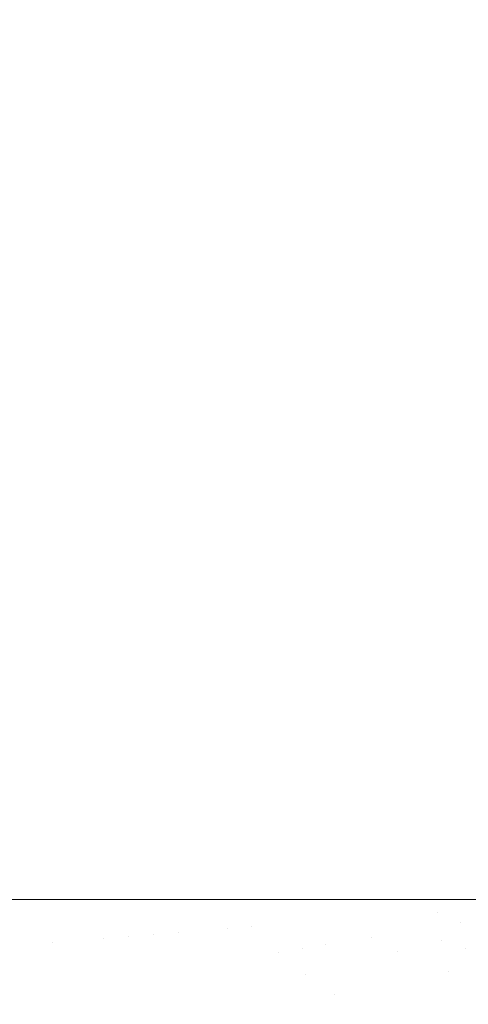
# Model space of a CAD drawing. Header units: centimetres. Extents: x -21.6 to 22.7, y 4.2 to 6.
# Tile 30 of 256: x -21.5419 to -21.5124, y 4.2933 to 4.358. Entities that reach past the tile are written whole.
import ezdxf

# ---------------------------------------------------------------- set-up
doc = ezdxf.new("R2010")
doc.units = ezdxf.units.CM
doc.header["$LTSCALE"] = 2.54
doc.layers.add('Lucido design-1', color=7, linetype='Continuous')

# ---------------------------------------------------------------- blocks, each defined once
blk = doc.blocks.new('Gruppo-3-1')
at = {"color": 7, "linetype": 'Continuous', "lineweight": 9}
for points, invisible_edges in [([(-21.543724, 5.900212, -2277.009627), (-21.540972, 5.900212, -2277.011383), (-21.540972, 4.300212, -2277.011383), (-21.543204, 4.300212, -2277.009959)], 10), ([(-21.543202, 4.300212, -2276.234385), (-21.541366, 4.300212, -2276.233198), (-21.541366, 5.900212, -2276.233198), (-21.543202, 5.900212, -2276.234385)], 10), ([(-21.539836, 5.900212, -2276.232296), (-21.541366, 5.900212, -2276.233198), (-21.541366, 4.300212, -2276.233198), (-21.539836, 4.300212, -2276.232296)], 10), ([(-21.540972, 5.900212, -2277.011383), (-21.538205, 5.900212, -2277.012992), (-21.538205, 4.300212, -2277.012992), (-21.539836, 4.300212, -2277.012044)], 10), ([(-21.539836, 4.300212, -2277.012044), (-21.540972, 4.300212, -2277.011383), (-21.540972, 5.900212, -2277.011383)], 10), ([(-21.539836, 4.300212, -2276.232296), (-21.538601, 4.300212, -2276.231568), (-21.538601, 5.900212, -2276.231568), (-21.539836, 5.900212, -2276.232296)], 10), ([(-21.535824, 5.900212, -2276.230082), (-21.538601, 5.900212, -2276.231568), (-21.538601, 4.300212, -2276.231568), (-21.536493, 4.300212, -2276.23044)], 10), ([(-21.538205, 5.900212, -2277.012992), (-21.535427, 5.900212, -2277.014459), (-21.535427, 4.300212, -2277.014459), (-21.536491, 4.300212, -2277.013897)], 10), ([(-21.536491, 4.300212, -2277.013897), (-21.538205, 4.300212, -2277.012992), (-21.538205, 5.900212, -2277.012992)], 10), ([(-21.536493, 4.300212, -2276.23044), (-21.535824, 4.300212, -2276.230082), (-21.535824, 5.900212, -2276.230082)], 10), ([(-21.534831, 5.900212, -2276.229601), (-21.535824, 5.900212, -2276.230082), (-21.535824, 4.300212, -2276.230082), (-21.534831, 4.300212, -2276.229601)], 10), ([(-21.535427, 5.900212, -2277.014459), (-21.532641, 5.900212, -2277.015787), (-21.532641, 4.300212, -2277.015787), (-21.533181, 4.300212, -2277.01553)], 10), ([(-21.533181, 4.300212, -2277.01553), (-21.535427, 4.300212, -2277.014459), (-21.535427, 5.900212, -2277.014459)], 10), ([(-21.534831, 4.300212, -2276.229601), (-21.533039, 4.300212, -2276.228734), (-21.533039, 5.900212, -2276.228734), (-21.534831, 5.900212, -2276.229601)], 10), ([(-21.531538, 5.900212, -2276.228082), (-21.533039, 5.900212, -2276.228734), (-21.533039, 4.300212, -2276.228734), (-21.531538, 4.300212, -2276.228082)], 10), ([(-21.529914, 4.300212, -2277.016953), (-21.532641, 4.300212, -2277.015787), (-21.532641, 5.900212, -2277.015787), (-21.529849, 5.900212, -2277.016981)], 10), ([(-21.531538, 4.300212, -2276.228082), (-21.530248, 4.300212, -2276.227521), (-21.530248, 5.900212, -2276.227521), (-21.531538, 5.900212, -2276.228082)], 10), ([(-21.527453, 5.900212, -2276.226441), (-21.530248, 5.900212, -2276.227521), (-21.530248, 4.300212, -2276.227521), (-21.528293, 4.300212, -2276.226766)], 10), ([(-21.529849, 5.900212, -2277.016981), (-21.529849, 4.300212, -2277.016981), (-21.529914, 4.300212, -2277.016953)], 9), ([(-21.529849, 4.300212, -2277.016981), (-21.529849, 5.900212, -2277.016981), (-21.527054, 5.900212, -2277.018043), (-21.527054, 4.300212, -2277.018043)], 5), ([(-21.528293, 4.300212, -2276.226766), (-21.527453, 4.300212, -2276.226441), (-21.527453, 5.900212, -2276.226441)], 10), ([(-21.526691, 5.900212, -2276.226181), (-21.527453, 5.900212, -2276.226441), (-21.527453, 4.300212, -2276.226441), (-21.526691, 4.300212, -2276.226181)], 10), ([(-21.526693, 4.300212, -2277.018164), (-21.527054, 4.300212, -2277.018043), (-21.527054, 5.900212, -2277.018043), (-21.526693, 5.900212, -2277.018164)], 10), ([(-21.525103, 4.300212, -2277.018695), (-21.526693, 4.300212, -2277.018164), (-21.526693, 5.900212, -2277.018164), (-21.525103, 5.900212, -2277.018695)], 10), ([(-21.526691, 4.300212, -2276.226181), (-21.525104, 4.300212, -2276.225641), (-21.525104, 5.900212, -2276.225641), (-21.526691, 5.900212, -2276.226181)], 10), ([(-21.525104, 4.300212, -2276.225641), (-21.524656, 4.300212, -2276.225488), (-21.524656, 5.900212, -2276.225488), (-21.525104, 5.900212, -2276.225641)], 10), ([(-21.525103, 5.900212, -2277.018695), (-21.524257, 5.900212, -2277.018977), (-21.524257, 4.300212, -2277.018977), (-21.525103, 4.300212, -2277.018695)], 10), ([(-21.52353, 5.900212, -2276.225155), (-21.524656, 5.900212, -2276.225488), (-21.524656, 4.300212, -2276.225488), (-21.52353, 4.300212, -2276.225155)], 10), ([(-21.524257, 5.900212, -2277.018977), (-21.52146, 5.900212, -2277.019787), (-21.52146, 4.300212, -2277.019787), (-21.521974, 4.300212, -2277.019638)], 10), ([(-21.521974, 4.300212, -2277.019638), (-21.524257, 4.300212, -2277.018977), (-21.524257, 5.900212, -2277.018977)], 10), ([(-21.52353, 4.300212, -2276.225155), (-21.52186, 4.300212, -2276.224661), (-21.52186, 5.900212, -2276.224661), (-21.52353, 5.900212, -2276.225155)], 10), ([(-21.520433, 5.900212, -2276.224302), (-21.52186, 5.900212, -2276.224661), (-21.52186, 4.300212, -2276.224661), (-21.520433, 4.300212, -2276.224302)], 10), ([(-21.518913, 4.300212, -2277.020413), (-21.52146, 4.300212, -2277.019787), (-21.52146, 5.900212, -2277.019787), (-21.518913, 5.900212, -2277.020413)], 10), ([(-21.520433, 4.300212, -2276.224302), (-21.519064, 4.300212, -2276.223957), (-21.519064, 5.900212, -2276.223957), (-21.520433, 5.900212, -2276.224302)], 10), ([(-21.518914, 5.900212, -2276.223925), (-21.519064, 5.900212, -2276.223957), (-21.519064, 4.300212, -2276.223957), (-21.518914, 4.300212, -2276.223925)], 10), ([(-21.518914, 4.300212, -2276.223925), (-21.517407, 4.300212, -2276.22361), (-21.517407, 5.900212, -2276.22361), (-21.518914, 5.900212, -2276.223925)], 10), ([(-21.518913, 5.900212, -2277.020413), (-21.518665, 5.900212, -2277.020474), (-21.518665, 4.300212, -2277.020474), (-21.518913, 4.300212, -2277.020413)], 10), ([(-21.517407, 4.300212, -2277.02073), (-21.518665, 4.300212, -2277.020474), (-21.518665, 5.900212, -2277.020474), (-21.517407, 5.900212, -2277.02073)], 10), ([(-21.517407, 4.300212, -2276.22361), (-21.51627, 4.300212, -2276.223372), (-21.51627, 5.900212, -2276.223372), (-21.517407, 5.900212, -2276.22361)], 10), ([(-21.517407, 5.900212, -2277.02073), (-21.515871, 5.900212, -2277.021042), (-21.515871, 4.300212, -2277.021042), (-21.517407, 4.300212, -2277.02073)], 10), ([(-21.514454, 5.900212, -2276.223068), (-21.51627, 5.900212, -2276.223372), (-21.51627, 4.300212, -2276.223372), (-21.514454, 4.300212, -2276.223068)], 10), ([(-21.514454, 4.300212, -2277.021271), (-21.515871, 4.300212, -2277.021042), (-21.515871, 5.900212, -2277.021042), (-21.514454, 5.900212, -2277.021271)], 10), ([(-21.514454, 4.300212, -2276.223068), (-21.513479, 4.300212, -2276.222905), (-21.513479, 5.900212, -2276.222905), (-21.514454, 5.900212, -2276.223068)], 10), ([(-21.514454, 5.900212, -2277.021271), (-21.513081, 5.900212, -2277.021493), (-21.513081, 4.300212, -2277.021493), (-21.514454, 4.300212, -2277.021271)], 10), ([(-21.513006, 5.900212, -2276.222845), (-21.513479, 5.900212, -2276.222905), (-21.513479, 4.300212, -2276.222905), (-21.513006, 4.300212, -2276.222845)], 10), ([(-21.513007, 4.300212, -2277.021501), (-21.513081, 4.300212, -2277.021493), (-21.513081, 5.900212, -2277.021493), (-21.513007, 5.900212, -2277.021501)], 10), ([(-21.513007, 5.900212, -2277.021501), (-21.510294, 5.900212, -2277.021828), (-21.510294, 4.300212, -2277.021828), (-21.513007, 4.300212, -2277.021501)], 10), ([(-21.513006, 4.300212, -2276.222845), (-21.510692, 4.300212, -2276.222553), (-21.510692, 5.900212, -2276.222553), (-21.513006, 5.900212, -2276.222845)], 10), ([(-21.541446, 4.297257, -2277.011043), (-21.543127, 4.297127, -2277.009968), (-21.543204, 4.300212, -2277.009959), (-21.540972, 4.300212, -2277.011383)], 11), ([(-21.541366, 4.300212, -2276.233198), (-21.543202, 4.300212, -2276.234385), (-21.543127, 4.297127, -2276.234372), (-21.541446, 4.297257, -2276.233297)], 14), ([(-21.541446, 4.297257, -2276.233297), (-21.539768, 4.297388, -2276.232282), (-21.539836, 4.300212, -2276.232296), (-21.541366, 4.300212, -2276.233198)], 11), ([(-21.539768, 4.297388, -2277.012058), (-21.541446, 4.297257, -2277.011043), (-21.540972, 4.300212, -2277.011383)], 11), ([(-21.540972, 4.300212, -2277.011383), (-21.539836, 4.300212, -2277.012044), (-21.539768, 4.297388, -2277.012058)], 10), ([(-21.538601, 4.300212, -2276.231568), (-21.539836, 4.300212, -2276.232296), (-21.539768, 4.297388, -2276.232282)], 10), ([(-21.538096, 4.297518, -2277.013013), (-21.539768, 4.297388, -2277.012058), (-21.539836, 4.300212, -2277.012044), (-21.538205, 4.300212, -2277.012992)], 11), ([(-21.539768, 4.297388, -2276.232282), (-21.538096, 4.297518, -2276.231327), (-21.538601, 4.300212, -2276.231568)], 11), ([(-21.538096, 4.297518, -2276.231327), (-21.53643, 4.297647, -2276.230429), (-21.536493, 4.300212, -2276.23044), (-21.538601, 4.300212, -2276.231568)], 11), ([(-21.538205, 4.300212, -2277.012992), (-21.536491, 4.300212, -2277.013897), (-21.53643, 4.297647, -2277.013911), (-21.538096, 4.297518, -2277.013013)], 14), ([(-21.535824, 4.300212, -2276.230082), (-21.536493, 4.300212, -2276.23044), (-21.53643, 4.297647, -2276.230429)], 10), ([(-21.53643, 4.297647, -2277.013911), (-21.536491, 4.300212, -2277.013897), (-21.535427, 4.300212, -2277.014459)], 9), ([(-21.535824, 4.300212, -2276.230082), (-21.53643, 4.297647, -2276.230429), (-21.534772, 4.297776, -2276.229588)], 11), ([(-21.535427, 4.300212, -2277.014459), (-21.534772, 4.297776, -2277.014752), (-21.53643, 4.297647, -2277.013911)], 11), ([(-21.534772, 4.297776, -2276.229588), (-21.534831, 4.300212, -2276.229601), (-21.535824, 4.300212, -2276.230082)], 9), ([(-21.535427, 4.300212, -2277.014459), (-21.533181, 4.300212, -2277.01553), (-21.533124, 4.297904, -2277.015539), (-21.534772, 4.297776, -2277.014752)], 14), ([(-21.534772, 4.297776, -2276.229588), (-21.533124, 4.297904, -2276.228801), (-21.533039, 4.300212, -2276.228734), (-21.534831, 4.300212, -2276.229601)], 11), ([(-21.533124, 4.297904, -2277.015539), (-21.533181, 4.300212, -2277.01553), (-21.532641, 4.300212, -2277.015787)], 9), ([(-21.531538, 4.300212, -2276.228082), (-21.533039, 4.300212, -2276.228734), (-21.533124, 4.297904, -2276.228801), (-21.531486, 4.298031, -2276.228068)], 14), ([(-21.532641, 4.300212, -2277.015787), (-21.531486, 4.298031, -2277.016272), (-21.533124, 4.297904, -2277.015539)], 11), ([(-21.532641, 4.300212, -2277.015787), (-21.529914, 4.300212, -2277.016953), (-21.52986, 4.298158, -2277.016954), (-21.531486, 4.298031, -2277.016272)], 14), ([(-21.530248, 4.300212, -2276.227521), (-21.531538, 4.300212, -2276.228082), (-21.531486, 4.298031, -2276.228068)], 10), ([(-21.531486, 4.298031, -2276.228068), (-21.52986, 4.298158, -2276.227386), (-21.530248, 4.300212, -2276.227521)], 11), ([(-21.528293, 4.300212, -2276.226766), (-21.530248, 4.300212, -2276.227521), (-21.52986, 4.298158, -2276.227386), (-21.528246, 4.298283, -2276.226754)], 14), ([(-21.52986, 4.298158, -2277.016954), (-21.529914, 4.300212, -2277.016953), (-21.529849, 4.300212, -2277.016981)], 9), ([(-21.528246, 4.298283, -2277.017586), (-21.52986, 4.298158, -2277.016954), (-21.529849, 4.300212, -2277.016981)], 11), ([(-21.529849, 4.300212, -2277.016981), (-21.527054, 4.300212, -2277.018043), (-21.528246, 4.298283, -2277.017586)], 10), ([(-21.527453, 4.300212, -2276.226441), (-21.528293, 4.300212, -2276.226766), (-21.528246, 4.298283, -2276.226754)], 10), ([(-21.527453, 4.300212, -2276.226441), (-21.528246, 4.298283, -2276.226754), (-21.526647, 4.298407, -2276.22617)], 11), ([(-21.527054, 4.300212, -2277.018043), (-21.526693, 4.300212, -2277.018164), (-21.526647, 4.298407, -2277.01817), (-21.528246, 4.298283, -2277.017586)], 14), ([(-21.526647, 4.298407, -2276.22617), (-21.526691, 4.300212, -2276.226181), (-21.527453, 4.300212, -2276.226441)], 9), ([(-21.526647, 4.298407, -2277.01817), (-21.526693, 4.300212, -2277.018164), (-21.525103, 4.300212, -2277.018695)], 9), ([(-21.525104, 4.300212, -2276.225641), (-21.526691, 4.300212, -2276.226181), (-21.526647, 4.298407, -2276.22617)], 10), ([(-21.524915, 4.296749, -2276.225633), (-21.525104, 4.300212, -2276.225641), (-21.526647, 4.298407, -2276.22617)], 11), ([(-21.526647, 4.298407, -2277.01817), (-21.525103, 4.300212, -2277.018695), (-21.524915, 4.296749, -2277.018707)], 11), ([(-21.524656, 4.300212, -2276.225488), (-21.525104, 4.300212, -2276.225641), (-21.524915, 4.296749, -2276.225633)], 10), ([(-21.524915, 4.296749, -2277.018707), (-21.525103, 4.300212, -2277.018695), (-21.524257, 4.300212, -2277.018977)], 9), ([(-21.524656, 4.300212, -2276.225488), (-21.524915, 4.296749, -2276.225633), (-21.523356, 4.297, -2276.225141)], 11), ([(-21.524257, 4.300212, -2277.018977), (-21.523356, 4.297, -2277.019198), (-21.524915, 4.296749, -2277.018707)], 11), ([(-21.523356, 4.297, -2276.225141), (-21.52353, 4.300212, -2276.225155), (-21.524656, 4.300212, -2276.225488)], 9), ([(-21.521813, 4.297249, -2277.019646), (-21.523356, 4.297, -2277.019198), (-21.524257, 4.300212, -2277.018977), (-21.521974, 4.300212, -2277.019638)], 11), ([(-21.52186, 4.300212, -2276.224661), (-21.52353, 4.300212, -2276.225155), (-21.523356, 4.297, -2276.225141), (-21.521813, 4.297249, -2276.224693)], 14), ([(-21.521974, 4.300212, -2277.019638), (-21.52146, 4.300212, -2277.019787), (-21.520286, 4.297495, -2277.020052), (-21.521813, 4.297249, -2277.019646)], 14), ([(-21.521813, 4.297249, -2276.224693), (-21.520286, 4.297495, -2276.224288), (-21.520433, 4.300212, -2276.224302), (-21.52186, 4.300212, -2276.224661)], 11), ([(-21.518777, 4.297738, -2277.020418), (-21.520286, 4.297495, -2277.020052), (-21.52146, 4.300212, -2277.019787), (-21.518913, 4.300212, -2277.020413)], 11), ([(-21.519064, 4.300212, -2276.223957), (-21.520433, 4.300212, -2276.224302), (-21.520286, 4.297495, -2276.224288), (-21.518777, 4.297738, -2276.223922)], 14), ([(-21.518777, 4.297738, -2276.223922), (-21.518914, 4.300212, -2276.223925), (-21.519064, 4.300212, -2276.223957)], 9), ([(-21.518914, 4.300212, -2276.223925), (-21.518777, 4.297738, -2276.223922), (-21.517286, 4.297978, -2276.223596), (-21.517381, 4.299127, -2276.223596)], 15), ([(-21.517381, 4.299127, -2276.223596), (-21.517407, 4.300212, -2276.22361), (-21.518914, 4.300212, -2276.223925)], 9), ([(-21.518913, 4.300212, -2277.020413), (-21.518665, 4.300212, -2277.020474), (-21.517407, 4.300212, -2277.02073), (-21.517381, 4.299127, -2277.020744)], 12), ([(-21.517381, 4.299127, -2277.020744), (-21.517286, 4.297978, -2277.020744), (-21.518777, 4.297738, -2277.020418), (-21.518913, 4.300212, -2277.020413)], 15), ([(-21.51627, 4.300212, -2276.223372), (-21.517407, 4.300212, -2276.22361), (-21.517381, 4.299127, -2276.223596), (-21.515897, 4.299243, -2276.223307)], 14), ([(-21.515897, 4.299243, -2277.021032), (-21.517381, 4.299127, -2277.020744), (-21.517407, 4.300212, -2277.02073), (-21.515871, 4.300212, -2277.021042)], 11), ([(-21.515897, 4.299243, -2276.223307), (-21.514433, 4.299356, -2276.223055), (-21.514454, 4.300212, -2276.223068), (-21.51627, 4.300212, -2276.223372)], 11), ([(-21.515871, 4.300212, -2277.021042), (-21.514454, 4.300212, -2277.021271), (-21.514433, 4.299356, -2277.021285), (-21.515897, 4.299243, -2277.021032)], 14), ([(-21.513479, 4.300212, -2276.222905), (-21.514454, 4.300212, -2276.223068), (-21.514433, 4.299356, -2276.223055)], 10), ([(-21.514433, 4.299356, -2277.021285), (-21.514454, 4.300212, -2277.021271), (-21.513081, 4.300212, -2277.021493)], 9), ([(-21.514433, 4.299356, -2276.223055), (-21.512923, 4.298681, -2276.222837), (-21.513479, 4.300212, -2276.222905)], 11), ([(-21.513081, 4.300212, -2277.021493), (-21.512923, 4.298681, -2277.021503), (-21.514433, 4.299356, -2277.021285)], 11), ([(-21.512923, 4.298681, -2276.222837), (-21.513006, 4.300212, -2276.222845), (-21.513479, 4.300212, -2276.222905)], 9), ([(-21.513081, 4.300212, -2277.021493), (-21.513007, 4.300212, -2277.021501), (-21.512923, 4.298681, -2277.021503)], 10), ([(-21.513007, 4.300212, -2277.021501), (-21.510294, 4.300212, -2277.021828), (-21.511506, 4.298909, -2277.021687), (-21.512923, 4.298681, -2277.021503)], 14), ([(-21.512923, 4.298681, -2276.222837), (-21.511506, 4.298909, -2276.222653), (-21.510692, 4.300212, -2276.222553), (-21.513006, 4.300212, -2276.222845)], 11), ([(-21.515897, 4.299243, -2276.223307), (-21.517381, 4.299127, -2276.223596), (-21.517286, 4.297978, -2276.223596), (-21.515813, 4.298216, -2276.223307)], 15), ([(-21.515813, 4.298216, -2277.021032), (-21.517286, 4.297978, -2277.020744), (-21.517381, 4.299127, -2277.020744), (-21.515897, 4.299243, -2277.021032)], 15), ([(-21.515813, 4.298216, -2276.223307), (-21.514358, 4.29845, -2276.223055), (-21.514433, 4.299356, -2276.223055), (-21.515897, 4.299243, -2276.223307)], 15), ([(-21.515897, 4.299243, -2277.021032), (-21.514433, 4.299356, -2277.021285), (-21.514358, 4.29845, -2277.021285), (-21.515813, 4.298216, -2277.021032)], 15), ([(-21.514433, 4.299356, -2276.223055), (-21.514358, 4.29845, -2276.223055), (-21.512923, 4.298681, -2276.222837)], 11), ([(-21.512923, 4.298681, -2277.021503), (-21.514358, 4.29845, -2277.021285), (-21.514433, 4.299356, -2277.021285)], 11), ([(-21.528078, 4.296239, -2276.226754), (-21.526489, 4.296495, -2276.22617), (-21.526647, 4.298407, -2276.22617), (-21.528246, 4.298283, -2276.226754)], 15), ([(-21.528246, 4.298283, -2277.017586), (-21.526647, 4.298407, -2277.01817), (-21.526489, 4.296495, -2277.01817), (-21.528078, 4.296239, -2277.017586)], 15), ([(-21.526647, 4.298407, -2276.22617), (-21.526489, 4.296495, -2276.22617), (-21.524915, 4.296749, -2276.225633)], 11), ([(-21.524915, 4.296749, -2277.018707), (-21.526489, 4.296495, -2277.01817), (-21.526647, 4.298407, -2277.01817)], 11), ([(-21.515659, 4.297133, -2276.223307), (-21.514222, 4.297495, -2276.223055), (-21.514358, 4.29845, -2276.223055), (-21.515813, 4.298216, -2276.223307)], 15), ([(-21.515813, 4.298216, -2277.021032), (-21.514358, 4.29845, -2277.021285), (-21.514222, 4.297495, -2277.021285), (-21.515659, 4.297133, -2277.021032)], 15), ([(-21.512624, 4.296983, -2276.222837), (-21.512923, 4.298681, -2276.222837), (-21.514358, 4.29845, -2276.223055), (-21.514222, 4.297495, -2276.223055)], 15), ([(-21.514222, 4.297495, -2277.021285), (-21.514358, 4.29845, -2277.021285), (-21.512923, 4.298681, -2277.021503), (-21.512624, 4.296983, -2277.021503)], 15), ([(-21.512624, 4.296983, -2276.222837), (-21.511252, 4.297465, -2276.222653), (-21.511506, 4.298909, -2276.222653), (-21.512923, 4.298681, -2276.222837)], 15), ([(-21.512923, 4.298681, -2277.021503), (-21.511506, 4.298909, -2277.021687), (-21.511252, 4.297465, -2277.021687), (-21.512624, 4.296983, -2277.021503)], 15), ([(-21.534772, 4.297776, -2276.229588), (-21.53643, 4.297647, -2276.230429), (-21.536206, 4.294929, -2276.230429), (-21.534559, 4.295195, -2276.229588)], 15), ([(-21.534559, 4.295195, -2277.014752), (-21.536206, 4.294929, -2277.013911), (-21.53643, 4.297647, -2277.013911), (-21.534772, 4.297776, -2277.014752)], 15), ([(-21.534559, 4.295195, -2276.229588), (-21.532922, 4.295459, -2276.228801), (-21.533124, 4.297904, -2276.228801), (-21.534772, 4.297776, -2276.229588)], 15), ([(-21.534772, 4.297776, -2277.014752), (-21.533124, 4.297904, -2277.015539), (-21.532922, 4.295459, -2277.015539), (-21.534559, 4.295195, -2277.014752)], 15), ([(-21.531486, 4.298031, -2276.228068), (-21.533124, 4.297904, -2276.228801), (-21.532922, 4.295459, -2276.228801), (-21.531295, 4.295721, -2276.228068)], 15), ([(-21.531295, 4.295721, -2277.016272), (-21.532922, 4.295459, -2277.015539), (-21.533124, 4.297904, -2277.015539), (-21.531486, 4.298031, -2277.016272)], 15), ([(-21.531295, 4.295721, -2276.228068), (-21.52968, 4.295981, -2276.227386), (-21.52986, 4.298158, -2276.227386), (-21.531486, 4.298031, -2276.228068)], 15), ([(-21.531486, 4.298031, -2277.016272), (-21.52986, 4.298158, -2277.016954), (-21.52968, 4.295981, -2277.016954), (-21.531295, 4.295721, -2277.016272)], 15), ([(-21.528246, 4.298283, -2276.226754), (-21.52986, 4.298158, -2276.227386), (-21.52968, 4.295981, -2276.227386), (-21.528078, 4.296239, -2276.226754)], 15), ([(-21.528078, 4.296239, -2277.017586), (-21.52968, 4.295981, -2277.016954), (-21.52986, 4.298158, -2277.016954), (-21.528246, 4.298283, -2277.017586)], 15), ([(-21.518777, 4.297738, -2276.223922), (-21.520286, 4.297495, -2276.224288), (-21.519756, 4.29448, -2276.224288), (-21.518295, 4.294993, -2276.223922)], 15), ([(-21.518295, 4.294993, -2277.020418), (-21.519756, 4.29448, -2277.020052), (-21.520286, 4.297495, -2277.020052), (-21.518777, 4.297738, -2277.020418)], 15), ([(-21.517113, 4.296767, -2276.223596), (-21.517286, 4.297978, -2276.223596), (-21.518777, 4.297738, -2276.223922)], 11), ([(-21.518777, 4.297738, -2277.020418), (-21.517286, 4.297978, -2277.020744), (-21.517113, 4.296767, -2277.020744)], 11), ([(-21.518777, 4.297738, -2276.223922), (-21.518295, 4.294993, -2276.223922), (-21.51685, 4.2955, -2276.223596), (-21.517113, 4.296767, -2276.223596)], 15), ([(-21.517113, 4.296767, -2277.020744), (-21.51685, 4.2955, -2277.020744), (-21.518295, 4.294993, -2277.020418), (-21.518777, 4.297738, -2277.020418)], 15), ([(-21.515813, 4.298216, -2276.223307), (-21.517286, 4.297978, -2276.223596), (-21.517113, 4.296767, -2276.223596), (-21.515659, 4.297133, -2276.223307)], 15), ([(-21.515659, 4.297133, -2277.021032), (-21.517113, 4.296767, -2277.020744), (-21.517286, 4.297978, -2277.020744), (-21.515813, 4.298216, -2277.021032)], 15), ([(-21.541446, 4.297257, -2276.233297), (-21.543127, 4.297127, -2276.234372), (-21.542858, 4.293858, -2276.234372), (-21.541188, 4.294127, -2276.233297)], 15), ([(-21.541188, 4.294127, -2277.011043), (-21.542858, 4.293858, -2277.009968), (-21.543127, 4.297127, -2277.009968), (-21.541446, 4.297257, -2277.011043)], 15), ([(-21.541188, 4.294127, -2276.233297), (-21.539522, 4.294395, -2276.232282), (-21.539768, 4.297388, -2276.232282), (-21.541446, 4.297257, -2276.233297)], 15), ([(-21.541446, 4.297257, -2277.011043), (-21.539768, 4.297388, -2277.012058), (-21.539522, 4.294395, -2277.012058), (-21.541188, 4.294127, -2277.011043)], 15), ([(-21.538096, 4.297518, -2276.231327), (-21.539768, 4.297388, -2276.232282), (-21.539522, 4.294395, -2276.232282), (-21.53786, 4.294663, -2276.231327)], 15), ([(-21.53786, 4.294663, -2277.013013), (-21.539522, 4.294395, -2277.012058), (-21.539768, 4.297388, -2277.012058), (-21.538096, 4.297518, -2277.013013)], 15), ([(-21.53786, 4.294663, -2276.231327), (-21.536206, 4.294929, -2276.230429), (-21.53643, 4.297647, -2276.230429), (-21.538096, 4.297518, -2276.231327)], 15), ([(-21.538096, 4.297518, -2277.013013), (-21.53643, 4.297647, -2277.013911), (-21.536206, 4.294929, -2277.013911), (-21.53786, 4.294663, -2277.013013)], 15), ([(-21.521813, 4.297249, -2276.224693), (-21.523356, 4.297, -2276.225141), (-21.523108, 4.295259, -2276.225141)], 11), ([(-21.523108, 4.295259, -2277.019198), (-21.523356, 4.297, -2277.019198), (-21.521813, 4.297249, -2277.019646)], 11), ([(-21.523108, 4.295259, -2276.225141), (-21.521235, 4.293961, -2276.224693), (-21.521813, 4.297249, -2276.224693)], 11), ([(-21.521813, 4.297249, -2277.019646), (-21.521235, 4.293961, -2277.019646), (-21.523108, 4.295259, -2277.019198)], 11), ([(-21.521235, 4.293961, -2276.224693), (-21.519756, 4.29448, -2276.224288), (-21.520286, 4.297495, -2276.224288), (-21.521813, 4.297249, -2276.224693)], 15), ([(-21.521813, 4.297249, -2277.019646), (-21.520286, 4.297495, -2277.020052), (-21.519756, 4.29448, -2277.020052), (-21.521235, 4.293961, -2277.019646)], 15), ([(-21.515659, 4.297133, -2276.223307), (-21.517113, 4.296767, -2276.223596), (-21.51685, 4.2955, -2276.223596), (-21.515423, 4.296001, -2276.223307)], 15), ([(-21.515423, 4.296001, -2277.021032), (-21.51685, 4.2955, -2277.020744), (-21.517113, 4.296767, -2277.020744), (-21.515659, 4.297133, -2277.021032)], 15), ([(-21.515423, 4.296001, -2276.223307), (-21.514015, 4.296495, -2276.223055), (-21.514222, 4.297495, -2276.223055), (-21.515659, 4.297133, -2276.223307)], 15), ([(-21.515659, 4.297133, -2277.021032), (-21.514222, 4.297495, -2277.021285), (-21.514015, 4.296495, -2277.021285), (-21.515423, 4.296001, -2277.021032)], 15), ([(-21.514222, 4.297495, -2276.223055), (-21.514015, 4.296495, -2276.223055), (-21.512624, 4.296983, -2276.222837)], 11), ([(-21.512624, 4.296983, -2277.021503), (-21.514015, 4.296495, -2277.021285), (-21.514222, 4.297495, -2277.021285)], 11), ([(-21.513724, 4.295459, -2276.223055), (-21.511038, 4.296698, -2276.222653), (-21.511252, 4.297465, -2276.222653), (-21.512624, 4.296983, -2276.222837)], 15), ([(-21.512624, 4.296983, -2277.021503), (-21.511252, 4.297465, -2277.021687), (-21.511038, 4.296698, -2277.021687), (-21.513724, 4.295459, -2277.021285)], 15), ([(-21.527771, 4.294085, -2276.226754), (-21.526202, 4.29448, -2276.22617), (-21.526489, 4.296495, -2276.22617), (-21.528078, 4.296239, -2276.226754)], 15), ([(-21.528078, 4.296239, -2277.017586), (-21.526489, 4.296495, -2277.01817), (-21.526202, 4.29448, -2277.01817), (-21.527771, 4.294085, -2277.017586)], 15), ([(-21.524647, 4.294871, -2276.225633), (-21.524915, 4.296749, -2276.225633), (-21.526489, 4.296495, -2276.22617), (-21.526202, 4.29448, -2276.22617)], 15), ([(-21.526202, 4.29448, -2277.01817), (-21.526489, 4.296495, -2277.01817), (-21.524915, 4.296749, -2277.018707), (-21.524647, 4.294871, -2277.018707)], 15), ([(-21.523108, 4.295259, -2276.225141), (-21.523356, 4.297, -2276.225141), (-21.524915, 4.296749, -2276.225633), (-21.524647, 4.294871, -2276.225633)], 15), ([(-21.524647, 4.294871, -2277.018707), (-21.524915, 4.296749, -2277.018707), (-21.523356, 4.297, -2277.019198), (-21.523108, 4.295259, -2277.019198)], 15), ([(-21.515094, 4.294826, -2276.223307), (-21.513724, 4.295459, -2276.223055), (-21.514015, 4.296495, -2276.223055), (-21.515423, 4.296001, -2276.223307)], 15), ([(-21.515423, 4.296001, -2277.021032), (-21.514015, 4.296495, -2277.021285), (-21.513724, 4.295459, -2277.021285), (-21.515094, 4.294826, -2277.021032)], 15), ([(-21.512624, 4.296983, -2276.222837), (-21.514015, 4.296495, -2276.223055), (-21.513724, 4.295459, -2276.223055)], 11), ([(-21.513724, 4.295459, -2277.021285), (-21.514015, 4.296495, -2277.021285), (-21.512624, 4.296983, -2277.021503)], 11), ([(-21.513724, 4.295459, -2276.223055), (-21.51334, 4.294395, -2276.223055), (-21.510754, 4.295912, -2276.222653), (-21.511038, 4.296698, -2276.222653)], 15), ([(-21.511038, 4.296698, -2277.021687), (-21.510754, 4.295912, -2277.021687), (-21.51334, 4.294395, -2277.021285), (-21.513724, 4.295459, -2277.021285)], 15), ([(-21.530949, 4.293286, -2276.228068), (-21.529354, 4.293687, -2276.227386), (-21.52968, 4.295981, -2276.227386), (-21.531295, 4.295721, -2276.228068)], 15), ([(-21.531295, 4.295721, -2277.016272), (-21.52968, 4.295981, -2277.016954), (-21.529354, 4.293687, -2277.016954), (-21.530949, 4.293286, -2277.016272)], 15), ([(-21.528078, 4.296239, -2276.226754), (-21.52968, 4.295981, -2276.227386), (-21.529354, 4.293687, -2276.227386), (-21.527771, 4.294085, -2276.226754)], 15), ([(-21.527771, 4.294085, -2277.017586), (-21.529354, 4.293687, -2277.016954), (-21.52968, 4.295981, -2277.016954), (-21.528078, 4.296239, -2277.017586)], 15), ([(-21.515423, 4.296001, -2276.223307), (-21.51685, 4.2955, -2276.223596), (-21.516482, 4.294186, -2276.223596), (-21.515094, 4.294826, -2276.223307)], 15), ([(-21.515094, 4.294826, -2277.021032), (-21.516482, 4.294186, -2277.020744), (-21.51685, 4.2955, -2277.020744), (-21.515423, 4.296001, -2277.021032)], 15), ([(-21.510393, 4.295117, -2276.222653), (-21.510754, 4.295912, -2276.222653), (-21.51334, 4.294395, -2276.223055), (-21.512852, 4.293319, -2276.223055)], 15), ([(-21.512852, 4.293319, -2277.021285), (-21.51334, 4.294395, -2277.021285), (-21.510754, 4.295912, -2277.021687), (-21.510393, 4.295117, -2277.021687)], 15), ([(-21.534559, 4.295195, -2276.229588), (-21.536206, 4.294929, -2276.230429), (-21.535798, 4.292066, -2276.230429), (-21.534172, 4.292475, -2276.229588)], 15), ([(-21.534172, 4.292475, -2277.014752), (-21.535798, 4.292066, -2277.013911), (-21.536206, 4.294929, -2277.013911), (-21.534559, 4.295195, -2277.014752)], 15), ([(-21.534172, 4.292475, -2276.229588), (-21.532555, 4.292882, -2276.228801), (-21.532922, 4.295459, -2276.228801), (-21.534559, 4.295195, -2276.229588)], 15), ([(-21.534559, 4.295195, -2277.014752), (-21.532922, 4.295459, -2277.015539), (-21.532555, 4.292882, -2277.015539), (-21.534172, 4.292475, -2277.014752)], 15), ([(-21.531295, 4.295721, -2276.228068), (-21.532922, 4.295459, -2276.228801), (-21.532555, 4.292882, -2276.228801), (-21.530949, 4.293286, -2276.228068)], 15), ([(-21.530949, 4.293286, -2277.016272), (-21.532555, 4.292882, -2277.015539), (-21.532922, 4.295459, -2277.015539), (-21.531295, 4.295721, -2277.016272)], 15), ([(-21.524647, 4.294871, -2276.225633), (-21.524239, 4.292907, -2276.225633), (-21.522729, 4.293437, -2276.225141), (-21.523108, 4.295259, -2276.225141)], 15), ([(-21.523108, 4.295259, -2277.019198), (-21.522729, 4.293437, -2277.019198), (-21.524239, 4.292907, -2277.018707), (-21.524647, 4.294871, -2277.018707)], 15), ([(-21.523108, 4.295259, -2276.225141), (-21.522729, 4.293437, -2276.225141), (-21.521235, 4.293961, -2276.224693)], 11), ([(-21.521235, 4.293961, -2277.019646), (-21.522729, 4.293437, -2277.019198), (-21.523108, 4.295259, -2277.019198)], 11), ([(-21.517887, 4.293538, -2276.223922), (-21.516482, 4.294186, -2276.223596), (-21.51685, 4.2955, -2276.223596), (-21.518295, 4.294993, -2276.223922)], 15), ([(-21.518295, 4.294993, -2277.020418), (-21.51685, 4.2955, -2277.020744), (-21.516482, 4.294186, -2277.020744), (-21.517887, 4.293538, -2277.020418)], 15), ([(-21.514659, 4.293621, -2276.223307), (-21.51334, 4.294395, -2276.223055), (-21.513724, 4.295459, -2276.223055), (-21.515094, 4.294826, -2276.223307)], 15), ([(-21.515094, 4.294826, -2277.021032), (-21.513724, 4.295459, -2277.021285), (-21.51334, 4.294395, -2277.021285), (-21.514659, 4.293621, -2277.021032)], 15), ([(-21.53786, 4.294663, -2276.231327), (-21.539522, 4.294395, -2276.232282), (-21.539073, 4.291242, -2276.232282), (-21.537432, 4.291655, -2276.231327)], 15), ([(-21.537432, 4.291655, -2277.013013), (-21.539073, 4.291242, -2277.012058), (-21.539522, 4.294395, -2277.012058), (-21.53786, 4.294663, -2277.013013)], 15), ([(-21.537432, 4.291655, -2276.231327), (-21.535798, 4.292066, -2276.230429), (-21.536206, 4.294929, -2276.230429), (-21.53786, 4.294663, -2276.231327)], 15), ([(-21.53786, 4.294663, -2277.013013), (-21.536206, 4.294929, -2277.013911), (-21.535798, 4.292066, -2277.013911), (-21.537432, 4.291655, -2277.013013)], 15), ([(-21.527303, 4.291832, -2276.226754), (-21.525764, 4.292372, -2276.22617), (-21.526202, 4.29448, -2276.22617), (-21.527771, 4.294085, -2276.226754)], 15), ([(-21.527771, 4.294085, -2277.017586), (-21.526202, 4.29448, -2277.01817), (-21.525764, 4.292372, -2277.01817), (-21.527303, 4.291832, -2277.017586)], 15), ([(-21.526202, 4.29448, -2276.22617), (-21.525764, 4.292372, -2276.22617), (-21.524239, 4.292907, -2276.225633), (-21.524647, 4.294871, -2276.225633)], 15), ([(-21.524647, 4.294871, -2277.018707), (-21.524239, 4.292907, -2277.018707), (-21.525764, 4.292372, -2277.01817), (-21.526202, 4.29448, -2277.01817)], 15), ([(-21.520747, 4.292218, -2276.224693), (-21.519309, 4.292882, -2276.224288), (-21.519756, 4.29448, -2276.224288), (-21.521235, 4.293961, -2276.224693)], 15), ([(-21.521235, 4.293961, -2277.019646), (-21.519756, 4.29448, -2277.020052), (-21.519309, 4.292882, -2277.020052), (-21.520747, 4.292218, -2277.019646)], 15), ([(-21.518295, 4.294993, -2276.223922), (-21.519756, 4.29448, -2276.224288), (-21.519309, 4.292882, -2276.224288), (-21.517887, 4.293538, -2276.223922)], 15), ([(-21.517887, 4.293538, -2277.020418), (-21.519309, 4.292882, -2277.020052), (-21.519756, 4.29448, -2277.020052), (-21.518295, 4.294993, -2277.020418)], 15), ([(-21.515094, 4.294826, -2276.223307), (-21.516482, 4.294186, -2276.223596), (-21.515995, 4.292838, -2276.223596), (-21.514659, 4.293621, -2276.223307)], 15), ([(-21.514659, 4.293621, -2277.021032), (-21.515995, 4.292838, -2277.020744), (-21.516482, 4.294186, -2277.020744), (-21.515094, 4.294826, -2277.021032)], 15), ([(-21.512852, 4.293319, -2276.223055), (-21.512249, 4.292247, -2276.223055), (-21.509947, 4.294325, -2276.222653), (-21.510393, 4.295117, -2276.222653)], 15), ([(-21.510393, 4.295117, -2277.021687), (-21.509947, 4.294325, -2277.021687), (-21.512249, 4.292247, -2277.021285), (-21.512852, 4.293319, -2277.021285)], 15), ([(-21.541188, 4.294127, -2276.233297), (-21.542858, 4.293858, -2276.234372), (-21.542367, 4.290413, -2276.234372), (-21.540718, 4.290828, -2276.233297)], 15), ([(-21.540718, 4.290828, -2277.011043), (-21.542367, 4.290413, -2277.009968), (-21.542858, 4.293858, -2277.009968), (-21.541188, 4.294127, -2277.011043)], 15), ([(-21.540718, 4.290828, -2276.233297), (-21.539073, 4.291242, -2276.232282), (-21.539522, 4.294395, -2276.232282), (-21.541188, 4.294127, -2276.233297)], 15), ([(-21.541188, 4.294127, -2277.011043), (-21.539522, 4.294395, -2277.012058), (-21.539073, 4.291242, -2277.012058), (-21.540718, 4.290828, -2277.011043)], 15), ([(-21.527771, 4.294085, -2276.226754), (-21.529354, 4.293687, -2276.227386), (-21.528855, 4.291287, -2276.227386), (-21.527303, 4.291832, -2276.226754)], 15), ([(-21.527303, 4.291832, -2277.017586), (-21.528855, 4.291287, -2277.016954), (-21.529354, 4.293687, -2277.016954), (-21.527771, 4.294085, -2277.017586)], 15), ([(-21.521235, 4.293961, -2276.224693), (-21.522729, 4.293437, -2276.225141), (-21.5222, 4.291547, -2276.225141), (-21.520747, 4.292218, -2276.224693)], 15), ([(-21.520747, 4.292218, -2277.019646), (-21.5222, 4.291547, -2277.019198), (-21.522729, 4.293437, -2277.019198), (-21.521235, 4.293961, -2277.019646)], 15), ([(-21.517348, 4.292044, -2276.223922), (-21.515995, 4.292838, -2276.223596), (-21.516482, 4.294186, -2276.223596), (-21.517887, 4.293538, -2276.223922)], 15), ([(-21.517887, 4.293538, -2277.020418), (-21.516482, 4.294186, -2277.020744), (-21.515995, 4.292838, -2277.020744), (-21.517348, 4.292044, -2277.020418)], 15), ([(-21.514106, 4.292402, -2276.223307), (-21.512852, 4.293319, -2276.223055), (-21.51334, 4.294395, -2276.223055), (-21.514659, 4.293621, -2276.223307)], 15), ([(-21.514659, 4.293621, -2277.021032), (-21.51334, 4.294395, -2277.021285), (-21.512852, 4.293319, -2277.021285), (-21.514106, 4.292402, -2277.021032)], 15), ([(-21.530419, 4.290738, -2276.228068), (-21.528855, 4.291287, -2276.227386), (-21.529354, 4.293687, -2276.227386), (-21.530949, 4.293286, -2276.228068)], 15), ([(-21.530949, 4.293286, -2277.016272), (-21.529354, 4.293687, -2277.016954), (-21.528855, 4.291287, -2277.016954), (-21.530419, 4.290738, -2277.016272)], 15), ([(-21.523669, 4.29087, -2276.225633), (-21.5222, 4.291547, -2276.225141), (-21.522729, 4.293437, -2276.225141), (-21.524239, 4.292907, -2276.225633)], 15), ([(-21.524239, 4.292907, -2277.018707), (-21.522729, 4.293437, -2277.019198), (-21.5222, 4.291547, -2277.019198), (-21.523669, 4.29087, -2277.018707)], 15), ([(-21.517887, 4.293538, -2276.223922), (-21.519309, 4.292882, -2276.224288), (-21.518716, 4.291242, -2276.224288), (-21.517348, 4.292044, -2276.223922)], 15), ([(-21.517348, 4.292044, -2277.020418), (-21.518716, 4.291242, -2277.020052), (-21.519309, 4.292882, -2277.020052), (-21.517887, 4.293538, -2277.020418)], 15), ([(-21.514659, 4.293621, -2276.223307), (-21.515995, 4.292838, -2276.223596), (-21.515376, 4.291473, -2276.223596), (-21.514106, 4.292402, -2276.223307)], 15), ([(-21.514106, 4.292402, -2277.021032), (-21.515376, 4.291473, -2277.020744), (-21.515995, 4.292838, -2277.020744), (-21.514659, 4.293621, -2277.021032)], 15)]:
    blk.add_3dface(points, dxfattribs=dict(at, invisible_edges=invisible_edges))
blk = doc.blocks.new('Gruppo-4-1')
at = {"color": 7}
blk.add_blockref('Gruppo-3-1', (0, 0), dxfattribs=at)

msp = doc.modelspace()

# ---------------------------------------------------------------- block references
at = {"layer": 'Lucido design-1', "color": 7}
msp.add_blockref('Gruppo-4-1', (0, 0), dxfattribs=at)

doc.saveas('drawing.dxf')
